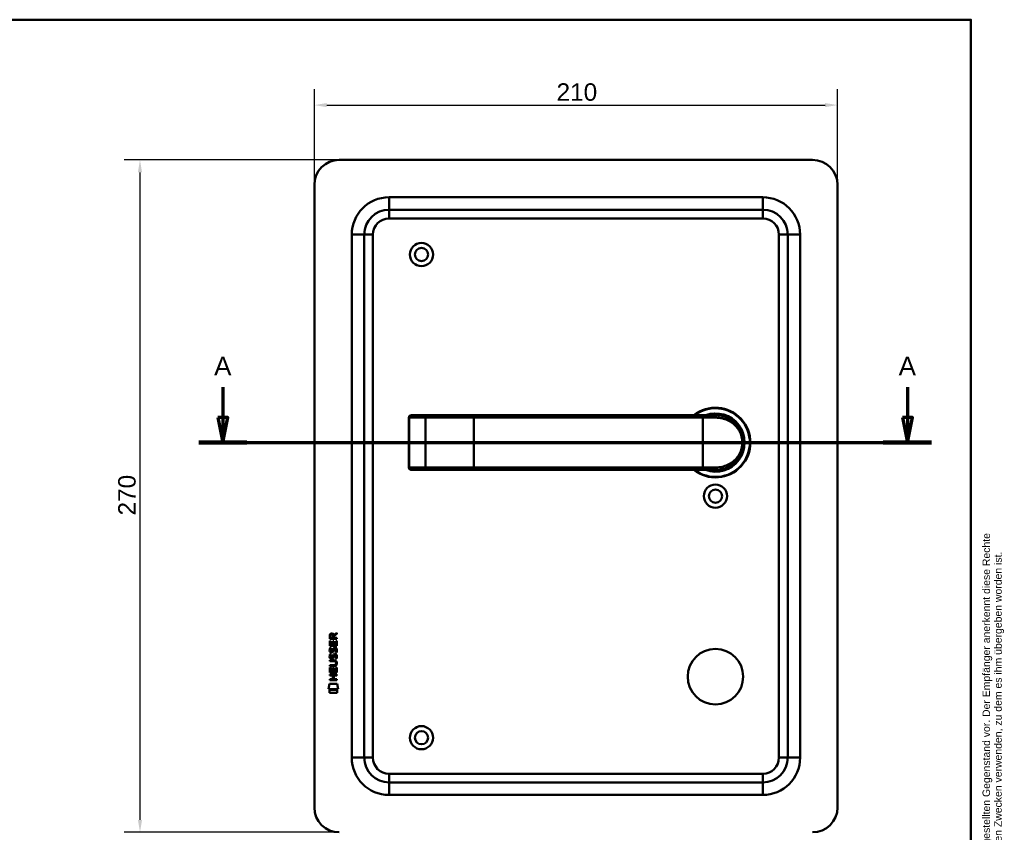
# Model space of a CAD drawing. Header units: millimetres. Extents: x 20 to 833, y 20 to 574.
# Tile 5 of 5: x 438 to 833, y 248 to 574. Entities that reach past the tile are written whole.
import ezdxf
from ezdxf.enums import TextEntityAlignment as Align

# ---------------------------------------------------------------- set-up
doc = ezdxf.new("R2010")
doc.units = ezdxf.units.MM
doc.header["$LTSCALE"] = 2
for name, color, linetype, lineweight in [('Bemaßungen(DIN)', 7, 'Continuous', 25), ('Schnittansichtslinien(DIN)', 7, 'Continuous', 70), ('Sichtbare Kanten(DIN)', 7, 'Continuous', 50), ('Sichtbare tangentiale Kanten(DIN)', 7, 'Continuous', 50), ('Skizziergeometrie(DIN)', 7, 'Continuous', 50), ('Skizzierlinie(DIN)', 7, 'Continuous', 25), ('Symbole(DIN)', 7, 'Continuous', 25)]:
    doc.layers.add(name, color=color, linetype=linetype, lineweight=lineweight)
doc.styles.add('Aktuell-DIN', font='arial.ttf')
doc.styles.add('Aktuell-DINGroßer Text', font='arial.ttf')
doc.styles.add('STANDARD-DIN~0', font='arial.ttf')
doc.styles.add('Textstil10', font='arial.ttf')
doc.styles.add('Textstil41', font='arial.ttf', dxfattribs={"width": 0.8})
doc.styles.add('Textstil83', font='arial.ttf', dxfattribs={"width": 0.8})
doc.dimstyles.new('CAD-LAN', dxfattribs={"dimscale": 2, "dimtxt": 3.5, "dimasz": 2.5, "dimexe": 3.175, "dimexo": 0, "dimgap": 0.8, "dimtad": 1, "dimrnd": 1e-08, "dimtxsty": 'STANDARD-DIN~0', "dimcen": 0.09, "dimdle": 10, "dimclrd": 250, "dimclre": 250, "dimclrt": 250, "dimadec": 0, "dimazin": 2, "dimtfac": 1, "dimtmove": 0, "dimatfit": 3, "dimfxl": 1, "dimtolj": 1, "dimtzin": 0, "dimlwd": 25, "dimlwe": 25, "dimarcsym": 0})

# ---------------------------------------------------------------- blocks, each defined once
blk = doc.blocks.new('Ränder Standardrahmen')
at = {"layer": 'Skizziergeometrie(DIN)', "flags": 128}
blk.add_lwpolyline([(10, 10), (10, 287), (410, 287), (410, 10), (10, 10)], dxfattribs=at)
blk = doc.blocks.new('Schriftfelder Heusser')
at = {"layer": 'Skizziergeometrie(DIN)'}
for p, q in [((101, 229.92), (101, 236.92)), ((101, 236.92), (291, 236.92)), ((111, 229.92), (111, 236.92)), ((123, 229.92), (123, 236.92)), ((232, 229.92), (232, 236.92)), ((256, 229.92), (256, 236.92)), ((291, 236.92), (291, 229.92)), ((101, 191.42), (101, 229.92)), ((101, 229.92), (291, 229.92)), ((111, 229.92), (111, 221.42)), ((123, 229.92), (123, 221.42)), ((232, 229.92), (232, 221.42)), ((256, 229.92), (256, 221.42)), ((291, 229.92), (291, 191.42)), ((101, 221.42), (291, 221.42)), ((150, 221.42), (150, 204.42)), ((198.85, 221.42), (198.85, 204.42)), ((216.35, 221.42), (216.35, 204.42)), ((238.35, 221.42), (238.35, 204.42)), ((278, 221.42), (278, 191.42)), ((278, 208.67), (291, 208.67)), ((101, 204.42), (291, 204.42)), ((142, 204.42), (142, 191.42)), ((236, 204.42), (236, 191.42)), ((278, 200.17), (291, 200.17)), ((291, 191.42), (101, 191.42))]:
    blk.add_line(p, q, dxfattribs=at)
at = {"layer": 'Skizzierlinie(DIN)'}
for p, q in [((113.5, 221.42), (113.5, 204.42)), ((118, 221.42), (118, 204.42)), ((162.35, 221.42), (162.35, 204.42)), ((166.85, 221.42), (166.85, 204.42)), ((113.5, 217.17), (150, 217.17)), ((162.35, 217.17), (278, 217.17)), ((113.5, 212.92), (150, 212.92)), ((162.35, 212.92), (278, 212.92)), ((113.5, 208.67), (150, 208.67)), ((162.35, 208.67), (278, 208.67))]:
    blk.add_line(p, q, dxfattribs=at)
for centre in [(115.75, 219.25), (164.6, 219.25), (115.75, 215.04), (164.6, 215.04), (115.75, 210.79), (164.6, 210.79), (115.75, 206.54), (164.6, 206.54)]:
    blk.add_circle(centre, 1.75, dxfattribs=at)
at = {"layer": 'Symbole(DIN)', "color": 7, "insert": (293.33, 191.7), "char_height": 1.5, "width": 182.3003, "attachment_point": 1, "rotation": 90, "line_spacing_factor": 0.944221, "style": 'Aktuell-DIN'}
blk.add_mtext('\\fArial|b0|i0;\\H1.5000;Die Schlossfabrik Heusser AG ist Eigentümerin dieses Dokumentes und behält sich alle Rechte an diesem und dem dargestellten Gegenstand vor. Der Empfänger anerkennt diese Rechte\\Pund wird das Dokument nicht ohne schriftliche Ermächtigung der Eigentümerin Dritten zugänglich machen oder zu anderen Zwecken verwenden, zu dem es ihm übergeben worden ist.\\P ', dxfattribs=at)
at = {"layer": 'Symbole(DIN)', "color": 179, "true_color": 0x262659, "style": 'Aktuell-DIN'}
for s, insert, char_height, attachment_point in [('Material', (265.02, 225.62), 2.489, 5), ('Pos.', (106, 227), 2.489, 2), ('Menge', (117, 227), 2.489, 2), ('Benennung', (125.81, 225.38), 2.489, 4), ('B-Nummer', (234.74, 225.62), 2.489, 4), ('\\fArial|b0|i0;a', (115.81, 219.53), 2, 5), ('\\fArial|b0|i0;e', (164.54, 219.53), 2, 5), ('\\fArial|b0|i0;Gezeichnet', (200.05, 219.23), 2, 4), ('\\fArial|b0|i0;b', (115.75, 215), 2, 5), ('\\fArial|b0|i0;f', (164.55, 215.06), 2, 5), ('\\fArial|b0|i0;Freigegeben', (199.92, 216), 2, 1), ('\\fArial|b0|i0;c', (115.75, 211.01), 2, 5), ('\\fArial|b0|i0;g', (164.63, 211.05), 2, 5), ('\\fArial|b0|i0;Projekt', (200, 211.98), 2, 1), ('\\fArial|b0|i0;d', (115.76, 206.55), 2, 5), ('\\fArial|b0|i0;h', (164.55, 206.57), 2, 5), ('\\fArial|b0|i0;CAD-Nr.', (200, 207.5), 2, 1), ('\\fArial|b0|i0;\\H2.0000;Massstab', (284.39, 206.37), 2, 5), ('\\fArial|b0|i0;\\H2.0000;Baugruppe', (143.1, 203.73), 2, 1), ('\\fArial|b0|i0;Zeichnungs-Nr.', (237, 203.5), 2, 1), ('\\fArial|b0|i0;\\H2.5000;4853 Murgenthal', (113.33, 192.46), 2.5, 7)]:
    blk.add_mtext(s, dxfattribs=dict(at, insert=insert, char_height=char_height, attachment_point=attachment_point))
at = {"layer": 'Symbole(DIN)', "color": 179, "true_color": 0x262659, "attachment_point": 5, "style": 'Aktuell-DIN'}
for s, insert, char_height, width in [('Änd.', (107.21, 213), 2.489, 12.3494), ('Änd.', (156.12, 212.76), 2.489, 12.3494), ('\\fArial|b0|i0;Änderung', (284.51, 202.33), 2, 12.1143)]:
    blk.add_mtext(s, dxfattribs=dict(at, insert=insert, char_height=char_height, width=width))
at = {"layer": 'Symbole(DIN)', "color": 7, "insert": (143.1, 196.62), "char_height": 4.5, "width": 90.18, "attachment_point": 4, "style": 'Aktuell-DIN'}
blk.add_mtext('\\fArial|b0|i0;\\W0.90;\\H4.5000;Heusser-Muschel Serie 6  EN179', dxfattribs=at)
at = {"layer": 'Symbole(DIN)', "color": 179, "true_color": 0x262659, "style": 'Textstil10'}
blk.add_attdef('ERSTELLUNGSDATUM_001', (217.26, 218.29), '', height=2, dxfattribs=at)
at = {"layer": 'Symbole(DIN)', "color": 179, "true_color": 0x262659}
for tag, height, style, p in [('AUTOR', 2.49, 'Aktuell-DIN', (240.03, 219.26)), ('KONTROLLDATUM', 2, 'Textstil10', (217.42, 215.04)), ('KONTROLLIERT_VON', 2, 'Textstil10', (239.98, 215.05))]:
    blk.add_attdef(tag, text='', height=height, dxfattribs=dict(at, style=style)).set_placement(p, align=Align.MIDDLE_LEFT)
at = {"layer": 'Symbole(DIN)', "color": 7, "style": 'Textstil83', "width": 0.8}
blk.add_attdef('Anfänglicher_Ansichtsmaßstab_001', (281.57, 213.34), '', height=2.3, dxfattribs=at)
at = {"layer": 'Symbole(DIN)', "color": 179, "true_color": 0x262659, "style": 'Textstil10'}
blk.add_attdef('PROJEKT', text='', height=2, dxfattribs=at).set_placement((217.77, 209.72), align=Align.BOTTOM_LEFT)
at = {"layer": 'Symbole(DIN)', "color": 7, "style": 'Textstil41', "width": 0.8}
blk.add_attdef('STATUS', text='', height=5, dxfattribs=at).set_placement((284.53, 195.86), align=Align.MIDDLE_CENTER)
blk = doc.blocks.new('*D22')
at = {"layer": 'Bemaßungen(DIN)', "color": 250, "linetype": 'Continuous', "lineweight": 25, "true_color": 0x3f3f3f, "transparency": 16777216}
for p, q in [((556.46, 507.7), (556.46, 546.05)), ((766.46, 507.7), (766.46, 546.05)), ((561.46, 539.7), (761.46, 539.7))]:
    blk.add_line(p, q, dxfattribs=at)
at = {"layer": 'Bemaßungen(DIN)', "color": 250, "linetype": 'Continuous', "true_color": 0x3f3f3f, "transparency": 16777216}
for points in [[(561.46, 540.53), (561.46, 538.87), (556.46, 539.7)], [(761.46, 540.53), (761.46, 538.87), (766.46, 539.7)]]:
    blk.add_solid(points, dxfattribs=at)
at = {"layer": 'Defpoints', "color": 0, "linetype": 'Continuous', "transparency": 16777216}
for p in [(766.46, 539.7), (556.46, 507.7), (766.46, 507.7)]:
    blk.add_point(p, dxfattribs=at)
at = {"layer": 'Bemaßungen(DIN)', "color": 250, "linetype": 'Continuous', "lineweight": 25, "true_color": 0x3f3f3f, "transparency": 16777216, "insert": (653.68, 548.45), "char_height": 7, "attachment_point": 1, "style": 'STANDARD-DIN~0'}
blk.add_mtext('\\A1;210', dxfattribs=at)
blk = doc.blocks.new('*D23')
at = {"layer": 'Bemaßungen(DIN)', "color": 250, "linetype": 'Continuous', "lineweight": 25, "true_color": 0x3f3f3f, "transparency": 16777216}
for p, q in [((566.46, 517.7), (480.11, 517.7)), ((486.46, 512.7), (486.46, 252.7)), ((566.46, 247.7), (480.11, 247.7))]:
    blk.add_line(p, q, dxfattribs=at)
at = {"layer": 'Bemaßungen(DIN)', "color": 250, "linetype": 'Continuous', "true_color": 0x3f3f3f, "transparency": 16777216}
for points in [[(485.62, 512.7), (487.29, 512.7), (486.46, 517.7)], [(485.62, 252.7), (487.29, 252.7), (486.46, 247.7)]]:
    blk.add_solid(points, dxfattribs=at)
at = {"layer": 'Defpoints', "color": 0, "linetype": 'Continuous', "transparency": 16777216}
for p in [(566.46, 517.7), (486.46, 247.7), (566.46, 247.7)]:
    blk.add_point(p, dxfattribs=at)
at = {"layer": 'Bemaßungen(DIN)', "color": 250, "linetype": 'Continuous', "lineweight": 25, "true_color": 0x3f3f3f, "transparency": 16777216, "insert": (477.71, 374.92), "char_height": 7, "attachment_point": 1, "rotation": 90, "style": 'STANDARD-DIN~0'}
blk.add_mtext('\\A1;270', dxfattribs=at)
blk = doc.blocks.new('2DTransSchnitt0')
at = {"layer": 'Schnittansichtslinien(DIN)', "linetype": 'Continuous'}
for p, q in [((259.86, 213.21), (259.86, 207.1)), ((397.25, 213.21), (397.25, 207.1)), ((258.86, 207.1), (259.86, 202.1)), ((260.86, 207.1), (258.86, 207.1)), ((259.86, 207.1), (259.86, 202.1)), ((259.86, 202.1), (260.86, 207.1)), ((396.25, 207.1), (397.25, 202.1)), ((398.25, 207.1), (396.25, 207.1)), ((397.25, 207.1), (397.25, 202.1)), ((397.25, 202.1), (398.25, 207.1)), ((255.03, 202.1), (402.08, 202.1))]:
    blk.add_line(p, q, dxfattribs=at)
at = {"layer": 'Schnittansichtslinien(DIN)', "linetype": 'Continuous', "lineweight": 140}
for p, q in [((255.03, 202.1), (264.69, 202.1)), ((392.42, 202.1), (402.08, 202.1))]:
    blk.add_line(p, q, dxfattribs=at)
at = {"layer": 'Schnittansichtslinien(DIN)', "linetype": 'Continuous', "flags": 128}
for points in [[(258.86, 207.1), (259.86, 202.1), (260.86, 207.1), (258.86, 207.1)], [(396.25, 207.1), (397.25, 202.1), (398.25, 207.1), (396.25, 207.1)]]:
    blk.add_lwpolyline(points, dxfattribs=at)
at = {"layer": 'Schnittansichtslinien(DIN)'}
for points in [[(258.86, 207.1), (259.86, 202.1), (260.86, 207.1), (258.86, 207.1)], [(396.25, 207.1), (397.25, 202.1), (398.25, 207.1), (396.25, 207.1)]]:
    blk.add_solid(points, dxfattribs=at)
at = {"layer": 'Schnittansichtslinien(DIN)', "char_height": 3.73, "attachment_point": 7, "style": 'Aktuell-DINGroßer Text'}
for insert in [(258.11, 215.6), (395.5, 215.6)]:
    blk.add_mtext('A', dxfattribs=dict(at, insert=insert))

msp = doc.modelspace()

# ---------------------------------------------------------------- linework, layer by layer
at = {"layer": 'Sichtbare Kanten(DIN)'}
for p, q in [((756.456, 517.7), (566.456, 517.7)), ((556.456, 507.7), (556.456, 257.7)), ((766.456, 257.7), (766.456, 507.7)), ((736.456, 497.7), (586.456, 497.7)), ((576.456, 487.7), (576.456, 277.7)), ((746.456, 277.7), (746.456, 487.7)), ((595.405, 415.2), (595.425, 415.2)), ((601.978, 415.2), (595.425, 415.2)), ((601.895, 415.196), (601.895, 415.196)), ((620.456, 415.2), (601.978, 415.2)), ((712.456, 415.2), (620.456, 415.2)), ((712.456, 415.2), (717.456, 415.2)), ((718.072, 415.182), (718.072, 415.182)), ((594.405, 414.2), (594.405, 394.2)), ((595.425, 393.2), (595.405, 393.2)), ((595.425, 393.2), (601.978, 393.2)), ((601.978, 393.2), (620.456, 393.2)), ((620.456, 393.2), (712.456, 393.2)), ((717.456, 393.2), (712.456, 393.2)), ((562.635, 322.617), (562.636, 324.621)), ((562.636, 324.621), (562.985, 324.621)), ((562.637, 325.347), (562.639, 326.661)), ((565.495, 325.345), (562.637, 325.347)), ((562.985, 324.621), (562.983, 322.994)), ((562.987, 326.617), (562.987, 325.728)), ((562.987, 325.728), (564.004, 325.728)), ((563.878, 322.993), (563.879, 324.44)), ((563.879, 324.44), (564.227, 324.44)), ((564.004, 325.728), (564.005, 326.616)), ((564.227, 324.44), (564.226, 322.993)), ((564.302, 326.977), (565.497, 327.767)), ((564.355, 326.578), (564.354, 325.727)), ((564.354, 325.727), (565.496, 325.726)), ((565.497, 327.333), (564.355, 326.578)), ((565.145, 322.992), (565.146, 324.639)), ((565.146, 324.639), (565.495, 324.639)), ((565.495, 324.639), (565.493, 322.615)), ((565.496, 325.726), (565.495, 325.345)), ((565.497, 327.767), (565.497, 327.333)), ((565.493, 322.615), (562.635, 322.617)), ((562.806, 321.843), (563.145, 321.743)), ((562.983, 322.994), (563.878, 322.993)), ((563.003, 320.511), (563.01, 320.494)), ((563.687, 320.414), (563.697, 320.43)), ((564.226, 322.993), (565.145, 322.992)), ((564.735, 321.54), (564.723, 321.54)), ((562.63, 316.389), (562.63, 316.766)), ((562.63, 316.766), (564.276, 316.765)), ((564.299, 316.388), (562.63, 316.389)), ((562.804, 319.296), (563.143, 319.196)), ((563.001, 317.965), (563.008, 317.948)), ((563.685, 317.867), (563.695, 317.884)), ((564.733, 318.993), (564.721, 318.993)), ((562.626, 311.879), (562.628, 313.883)), ((562.628, 314.454), (562.628, 314.832)), ((562.628, 314.832), (564.298, 314.83)), ((564.274, 314.453), (562.628, 314.454)), ((562.628, 313.883), (562.976, 313.883)), ((562.976, 313.883), (562.975, 312.256)), ((562.975, 312.256), (563.869, 312.255)), ((563.869, 312.255), (563.871, 313.702)), ((563.871, 313.702), (564.219, 313.702)), ((564.219, 313.702), (564.218, 312.255)), ((564.218, 312.255), (565.136, 312.254)), ((565.136, 312.254), (565.138, 313.901)), ((565.138, 313.901), (565.486, 313.901)), ((565.179, 315.603), (565.179, 315.613)), ((565.486, 313.901), (565.484, 311.877)), ((562.622, 308.774), (562.623, 309.151)), ((565.481, 308.772), (562.622, 308.774)), ((562.623, 309.151), (563.866, 309.15)), ((562.624, 310.709), (562.624, 311.086)), ((562.624, 311.086), (565.483, 311.083)), ((563.867, 310.708), (562.624, 310.709)), ((565.484, 311.877), (562.626, 311.879)), ((563.866, 309.15), (563.867, 310.708)), ((564.223, 310.707), (564.222, 309.15)), ((564.222, 309.15), (565.481, 309.149)), ((565.482, 310.706), (564.223, 310.707)), ((565.481, 309.149), (565.481, 308.772)), ((565.483, 311.083), (565.482, 310.706)), ((562.091, 305.197), (562.55, 307.33)), ((566.006, 305.194), (562.091, 305.197)), ((562.55, 307.33), (565.556, 307.327)), ((562.55, 303.769), (562.551, 304.911)), ((562.551, 304.911), (565.547, 304.909)), ((565.547, 304.909), (565.547, 303.767)), ((565.556, 307.327), (566.006, 305.194)), ((565.547, 303.767), (562.55, 303.769)), ((586.456, 267.7), (736.456, 267.7))]:
    msp.add_line(p, q, dxfattribs=at)
for centre, radius in [((599.456, 479.7), 4.65), ((599.456, 479.7), 2.65), ((717.456, 382.7), 4.65), ((717.456, 382.7), 2.65), ((717.456, 310.2), 11.15), ((599.456, 285.7), 4.65), ((599.456, 285.7), 2.65)]:
    msp.add_circle(centre, radius, dxfattribs=at)
for centre, radius, start, end in [((566.456, 507.7), 10, 90, 180), ((756.456, 507.7), 10, 0, 90), ((586.456, 487.7), 10, 90, 180), ((736.456, 487.7), 10, 0, 90), ((595.405, 414.2), 1, 90, 180), ((717.456, 404.2), 14, 231.78679, 128.21321), ((717.456, 404.2), 13.8, 232.8542, 127.1458), ((717.456, 404.2), 11.7, 250.08028, 109.91972), ((717.456, 404.2), 11.6, 251.49137, 108.50863), ((717.456, 404.2), 11.5, 253.04257, 106.95743), ((717.456, 404.2), 11.3, 256.76803, 103.23197), ((719.687, 414.308), 0.85, 119.32679, 119.34502), ((719.687, 414.308), 0.85, 191.30641, 191.31069), ((719.687, 414.308), 0.85, 328.7244, 328.72584), ((729.779, 416.898), 8.678, 196.40238, 196.40428), ((595.405, 394.2), 1, 180, 270), ((586.456, 277.7), 10, 180, 270), ((736.456, 277.7), 10, 270, 0), ((566.456, 257.7), 10, 180, 270), ((756.456, 257.7), 10, 270, 0)]:
    msp.add_arc(centre, radius, start, end, dxfattribs=at)
for centre, major_axis, ratio, start_param, end_param in [((564.166, 325.844), (0.976, -1.274), 0.5180415, 2.7627686, 3.7355131), ((562.773, 325.763), (-1.242, -1.64), 0.5994938, 2.7365723, 3.5673799), ((564.269, 323.622), (1.103, 3.296), 0.2312948, 2.8124619, 2.8734213), ((563.748, 321.305), (0.574, 1.004), 0.5438409, 2.7534304, 3.2137241), ((563.628, 320.438), (0.098, 0.139), 0.3641716, 4.4844927, 4.7925708), ((564.075, 319.853), (0.839, 1.642), 0.4591024, 5.9761877, 6.4975755), ((564.352, 321.322), (1.192, 3.54), 0.2215161, 2.8263053, 2.8854462), ((563.754, 318.768), (0.583, 1.012), 0.541605, 2.7569093, 3.2147406), ((563.626, 317.892), (0.098, 0.139), 0.3641716, 4.4844927, 4.7925708), ((560.454, 312.091), (4.814, 4.313), 0.3742661, 5.9599282, 6.6783921), ((564.074, 317.309), (0.838, 1.64), 0.4594521, 5.9760112, 6.497704), ((560.458, 319.135), (4.808, -4.323), 0.3742014, 5.888113, 6.6064523), ((541.746, 335.44), (23.266, -20.361), 0.1371339, 6.127502, 6.402435)]:
    msp.add_ellipse(centre, major_axis=major_axis, ratio=ratio, start_param=start_param, end_param=end_param, dxfattribs=at)
for points, knots in [([(717.456, 393.2), (718.321, 393.2), (720.036, 393.407), (723.119, 394.533), (726.19, 396.997), (728.106, 400.599), (728.572, 404.19), (728.288, 406.427), (727.782, 408.059), (727.118, 409.566), (725.591, 411.885), (723.12, 413.866), (720.034, 414.993), (718.321, 415.2), (717.456, 415.2)], [-3.4261334, -3.4261334, -3.4261334, -3.4261334, -3.1814096, -2.9366858, -2.4472382, -1.9577905, -1.7130667, -1.4683429, -1.345981, -1.2236191, -0.9788953, -0.4894476, -0.2447238, 0, 0, 0, 0]), ([(565.179, 315.613), (565.179, 315.659), (565.177, 315.706), (565.161, 315.842), (565.138, 315.929), (565.064, 316.08), (565.017, 316.141), (564.897, 316.247), (564.827, 316.287), (564.609, 316.37), (564.45, 316.388), (564.299, 316.388)], [0, 0, 0, 0, 0.01400423, 0.01400423, 0.0408947, 0.0408947, 0.06439039, 0.06439039, 0.08887549, 0.08887549, 0.13413559, 0.13413559, 0.13413559, 0.13413559])]:
    msp.add_open_spline(points, degree=3, knots=knots, dxfattribs=at)
for points in [[(562.639, 326.661), (562.653, 327.102), (562.885, 327.564), (563.498, 327.564)], [(564.005, 326.616), (564.005, 326.889), (563.918, 327.214), (563.503, 327.215)], [(562.683, 320.365), (562.592, 320.605), (562.563, 320.839), (562.605, 321.167)], [(562.605, 321.167), (562.623, 321.306), (562.664, 321.513), (562.735, 321.686)], [(563.242, 319.904), (563.019, 319.937), (562.789, 320.082), (562.683, 320.365)], [(562.735, 321.686), (562.755, 321.736), (562.806, 321.843), (562.806, 321.843)], [(562.99, 321.278), (562.926, 321.026), (562.92, 320.801), (562.978, 320.585)], [(563.145, 321.743), (563.145, 321.743), (563.025, 321.416), (562.99, 321.278)], [(563.215, 320.281), (563.362, 320.221), (563.55, 320.257), (563.655, 320.372)], [(564.025, 320.256), (563.909, 320.046), (563.714, 319.887), (563.397, 319.891)], [(563.697, 320.43), (563.766, 320.54), (563.823, 320.704), (563.878, 320.949)], [(563.878, 320.949), (563.962, 321.317), (564.064, 321.528), (564.205, 321.695)], [(564.217, 320.798), (564.163, 320.559), (564.1, 320.394), (564.025, 320.256)], [(564.205, 321.695), (564.298, 321.806), (564.429, 321.878), (564.608, 321.902)], [(564.266, 320.997), (564.258, 320.967), (564.218, 320.801), (564.217, 320.798)], [(564.452, 321.422), (564.381, 321.333), (564.321, 321.195), (564.266, 320.997)], [(564.723, 321.54), (564.601, 321.54), (564.526, 321.507), (564.452, 321.422)], [(564.608, 321.902), (564.896, 321.94), (565.178, 321.84), (565.372, 321.524)], [(564.927, 319.957), (564.927, 319.957), (565.082, 320.211), (565.141, 320.496)], [(565.141, 320.496), (565.21, 320.829), (565.209, 321.105), (565.103, 321.302)], [(565.52, 320.589), (565.49, 320.258), (565.332, 319.928), (565.296, 319.87)], [(565.372, 321.524), (565.482, 321.343), (565.536, 321.124), (565.536, 320.854)], [(565.536, 320.854), (565.536, 320.769), (565.529, 320.684), (565.52, 320.589)], [(562.681, 317.818), (562.59, 318.059), (562.561, 318.292), (562.603, 318.62)], [(562.603, 318.62), (562.621, 318.759), (562.662, 318.966), (562.733, 319.14)], [(563.24, 317.357), (563.017, 317.39), (562.787, 317.536), (562.681, 317.818)], [(562.733, 319.14), (562.753, 319.189), (562.804, 319.296), (562.804, 319.296)], [(562.988, 318.732), (562.924, 318.479), (562.918, 318.255), (562.976, 318.039)], [(563.143, 319.196), (563.143, 319.196), (563.023, 318.87), (562.988, 318.732)], [(563.213, 317.735), (563.36, 317.675), (563.548, 317.711), (563.653, 317.825)], [(563.395, 317.345), (563.294, 317.346), (563.273, 317.352), (563.24, 317.357)], [(563.397, 319.891), (563.296, 319.892), (563.275, 319.899), (563.242, 319.904)], [(564.023, 317.709), (563.907, 317.499), (563.712, 317.341), (563.395, 317.345)], [(563.695, 317.884), (563.764, 317.994), (563.821, 318.157), (563.876, 318.402)], [(563.876, 318.402), (563.96, 318.77), (564.062, 318.981), (564.203, 319.149)], [(564.215, 318.252), (564.161, 318.012), (564.098, 317.847), (564.023, 317.709)], [(564.203, 319.149), (564.296, 319.259), (564.427, 319.331), (564.606, 319.355)], [(564.264, 318.451), (564.256, 318.42), (564.216, 318.254), (564.215, 318.252)], [(564.45, 318.875), (564.379, 318.787), (564.319, 318.649), (564.264, 318.451)], [(564.721, 318.993), (564.599, 318.993), (564.524, 318.961), (564.45, 318.875)], [(564.606, 319.355), (564.894, 319.394), (565.176, 319.294), (565.37, 318.977)], [(564.925, 317.411), (564.925, 317.411), (565.08, 317.665), (565.139, 317.949)], [(565.294, 317.324), (565.273, 317.329), (564.925, 317.411), (564.925, 317.411)], [(565.296, 319.87), (565.275, 319.875), (564.927, 319.957), (564.927, 319.957)], [(565.139, 317.949), (565.208, 318.282), (565.207, 318.559), (565.101, 318.756)], [(565.518, 318.042), (565.488, 317.711), (565.33, 317.382), (565.294, 317.324)], [(565.37, 318.977), (565.48, 318.797), (565.534, 318.578), (565.534, 318.308)], [(565.534, 318.308), (565.534, 318.223), (565.527, 318.137), (565.518, 318.042)]]:
    msp.add_open_spline(points, degree=3, dxfattribs=at)
at = {"layer": 'Sichtbare tangentiale Kanten(DIN)'}
for p, q in [((586.456, 502.7), (586.456, 497.7)), ((586.456, 502.7), (736.456, 502.7)), ((736.456, 502.7), (736.456, 497.7)), ((586.456, 494.2), (586.456, 497.7)), ((736.456, 494.2), (586.456, 494.2)), ((736.456, 494.2), (736.456, 497.7)), ((571.456, 487.7), (576.456, 487.7)), ((571.456, 277.7), (571.456, 487.7)), ((579.956, 487.7), (576.456, 487.7)), ((579.956, 487.7), (579.956, 277.7)), ((742.956, 487.7), (746.456, 487.7)), ((742.956, 277.7), (742.956, 487.7)), ((751.456, 487.7), (746.456, 487.7)), ((751.456, 487.7), (751.456, 277.7)), ((620.456, 415.2), (620.456, 414.2)), ((712.456, 415.2), (712.456, 414.2)), ((594.463, 414.2), (594.405, 414.2)), ((594.463, 394.2), (594.463, 414.2)), ((594.463, 414.2), (601.017, 414.2)), ((601.017, 414.2), (620.456, 414.2)), ((601.017, 394.2), (601.017, 414.2)), ((620.456, 414.2), (620.456, 394.2)), ((620.456, 414.2), (712.456, 414.2)), ((712.456, 414.2), (712.456, 394.2)), ((717.719, 414.2), (712.456, 414.2)), ((727.891, 407.678), (727.891, 407.677)), ((594.405, 394.2), (594.463, 394.2)), ((601.017, 394.2), (594.463, 394.2)), ((620.456, 394.2), (601.017, 394.2)), ((712.456, 394.2), (620.456, 394.2)), ((620.456, 393.2), (620.456, 394.2)), ((712.456, 394.2), (717.719, 394.2)), ((712.456, 393.2), (712.456, 394.2)), ((571.456, 277.7), (576.456, 277.7)), ((579.956, 277.7), (576.456, 277.7)), ((742.956, 277.7), (746.456, 277.7)), ((751.456, 277.7), (746.456, 277.7)), ((586.456, 267.7), (586.456, 271.2)), ((586.456, 271.2), (736.456, 271.2)), ((736.456, 271.2), (736.456, 267.7)), ((586.456, 267.7), (586.456, 262.7)), ((736.456, 262.7), (736.456, 267.7)), ((736.456, 262.7), (586.456, 262.7))]:
    msp.add_line(p, q, dxfattribs=at)
for centre, radius, start, end in [((586.456, 487.7), 15, 90, 180), ((736.456, 487.7), 15, 0, 90), ((586.456, 487.7), 6.5, 90, 180), ((736.456, 487.7), 6.5, 0, 90), ((586.456, 277.7), 15, 180, 270), ((586.456, 277.7), 6.5, 180, 270), ((736.456, 277.7), 6.5, 270, 0), ((736.456, 277.7), 15, 270, 0)]:
    msp.add_arc(centre, radius, start, end, dxfattribs=at)
for centre, major_axis, ratio, start_param, end_param in [((595.425, 414.2), (0, 1), 0.9612617, 0, 1.5707963), ((601.978, 414.2), (0, 1), 0.9612617, 0, 1.5707963), ((717.456, 414.2), (0, 1), 0.2631579, 4.712389, 6.2831853), ((595.425, 394.2), (0, -1), 0.9612617, 4.712389, 6.2831853), ((601.978, 394.2), (0, -1), 0.9612617, 4.712389, 6.2831853), ((717.456, 394.2), (0, -1), 0.2631579, 0, 1.5707963)]:
    msp.add_ellipse(centre, major_axis=major_axis, ratio=ratio, start_param=start_param, end_param=end_param, dxfattribs=at)
msp.add_open_spline([(717.719, 414.2), (718.547, 414.2), (719.367, 414.106), (720.145, 413.931), (720.924, 413.756), (721.662, 413.5), (722.352, 413.179), (723.731, 412.537), (724.913, 411.637), (725.863, 410.534), (726.338, 409.982), (726.756, 409.38), (727.107, 408.722), (727.282, 408.393), (727.441, 408.051), (727.581, 407.694), (727.721, 407.337), (727.842, 406.967), (727.941, 406.584), (728.139, 405.818), (728.248, 405.005), (728.247, 404.19), (728.245, 403.375), (728.133, 402.559), (727.937, 401.796), (727.545, 400.272), (726.81, 398.962), (725.855, 397.859), (724.899, 396.756), (723.727, 395.86), (722.351, 395.22), (721.664, 394.9), (720.925, 394.644), (720.147, 394.469), (719.368, 394.294), (718.547, 394.2), (717.719, 394.2)], degree=3, knots=[0, 0, 0, 0, 0.2447238, 0.2447238, 0.2447238, 0.4894476, 0.4894476, 0.4894476, 0.9788953, 0.9788953, 0.9788953, 1.2236191, 1.2236191, 1.2236191, 1.345981, 1.345981, 1.345981, 1.4683429, 1.4683429, 1.4683429, 1.7130667, 1.7130667, 1.7130667, 1.9577905, 1.9577905, 1.9577905, 2.4472382, 2.4472382, 2.4472382, 2.9366858, 2.9366858, 2.9366858, 3.1814096, 3.1814096, 3.1814096, 3.4261334, 3.4261334, 3.4261334, 3.4261334], dxfattribs=at)

# ---------------------------------------------------------------- block references
at = {"xscale": 2, "yscale": 2, "zscale": 2}
msp.add_blockref('Ränder Standardrahmen', (0, 0), dxfattribs=at)
msp.add_blockref('Schriftfelder Heusser', (238, -362.833), dxfattribs=at).add_auto_attribs({'ERSTELLUNGSDATUM_001': '21.12.2020', 'Anfänglicher_Ansichtsmaßstab_001': '1 : 2'})
at = {"layer": 'Schnittansichtslinien(DIN)', "xscale": 2, "yscale": 2, "zscale": 2}
msp.add_blockref('2DTransSchnitt0', (0, 0), dxfattribs=at)

# ---------------------------------------------------------------- dimensions: what is measured, and where the dimension line sits
at = {"layer": 'Bemaßungen(DIN)', "color": 250, "linetype": 'Continuous', "lineweight": 25, "true_color": 0x3f3f3f}
for base, p1, p2, angle, picture, middle in [((766.456, 539.7), (556.456, 507.7), (766.456, 507.7), 180, '*D22', (661.456, 539.7)), ((486.456, 247.7), (566.456, 517.7), (566.456, 247.7), 90, '*D23', (486.456, 382.7))]:
    dim = msp.add_linear_dim(base=base, p1=p1, p2=p2, angle=angle, dimstyle='CAD-LAN', override={"dimgap": 0.8, "dimdec": 2, "dimtol": 0, "dimlim": 0, "dimtp": 0, "dimtm": 0, "dimtdec": 2, "dimtofl": 0, "dimatfit": 1}, dxfattribs=at)
    dim.commit()
    dim.dimension.update_dxf_attribs({"geometry": picture, "text_midpoint": middle, "dimtype": 160})

doc.saveas('drawing.dxf')
